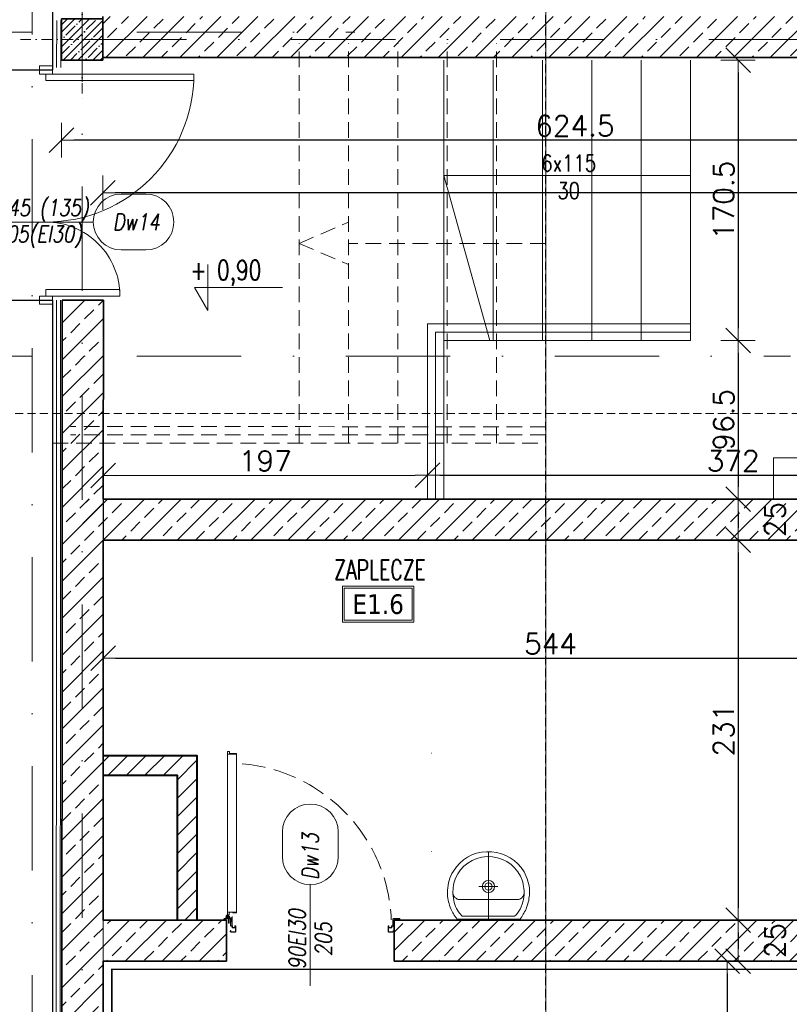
# Model space of a CAD drawing. Header units: millimetres. Extents: x 28291 to 177760, y -399809 to -170937.
# Tile 253 of 256: x 60805 to 61273, y -198664 to -198066. Entities that reach past the tile are written whole.
import ezdxf
from ezdxf.enums import TextEntityAlignment as Align

# ---------------------------------------------------------------- set-up
doc = ezdxf.new("R2010")
doc.units = ezdxf.units.MM
for name, pattern in [('2_3', [1, 0.5, -0.5]), ('CARKOVANA', [7.5, 5, -2.5]), ('CENTER', [0.6, 0.375, -0.075, 0.075, -0.075]), ('DASHDOT', [25.4, 12.7, -6.35, 0, -6.35]), ('DOT', [6.35, 0, -6.35]), ('Hidden Line', [391.222223, 282.222223, -109]), ('HIDDEN2', [4.7625, 3.175, -1.5875])]:
    doc.linetypes.add(name, pattern=pattern)
doc.layers.get('0').update_dxf_attribs({"lineweight": 0})
for name, color, linetype, lineweight in [('!! 0_ Istn-sciany', 3, 'Continuous', 30), ('!! 0_ Istn-widok', 1, 'Continuous', 15), ('!! 0_ Opis', 8, 'Continuous', 13), ('!! 1  WYDZIELENIE PPOŻ', 252, 'Continuous', 0), ('!! 1_drzwi opis', 151, 'Continuous', 9), ('!! 1_Hatch dach', 252, 'Continuous', 5), ('!! 1_hatch projektowane ściany', 4, 'Continuous', 5), ('!! 1_OPIS POM NOWE', 140, 'Continuous', 5), ('!! 1_PROJ Sciany', 2, 'Continuous', 40), ('!! 1_PROJ TERMOIZOL', 132, 'Continuous', 5), ('!! 1_PROJ widok', 5, 'Continuous', 9), ('!! 2_ remont Ocieplenie', 4, 'ZIGZAG', 5), ('!! 2_drzwi opis', 151, 'Continuous', 9), ('!! 2_LEGENDA', 250, 'Continuous', 13), ('!! 2_wypos-sanitarne', 240, 'Continuous', 9), ('!! wymiary osi', 250, 'Continuous', 9), ('0-osie-liniA', 14, 'DASHDOT', 5)]:
    doc.layers.add(name, color=color, linetype=linetype, lineweight=lineweight)
for name, color, linetype, lineweight, true_color in [('!! 1_drzwi linia - do wykonania', 7, 'Continuous', 13, 0x000000), ('!! 1_drzwi-linia - zrealizowane', 7, 'Continuous', 5, 0x7a7a7a), ('!! 1_PROJ SCIANY ZREAL - HATCH', 9, 'Continuous', 0, 0x808080), ('!! 1_PROJ ŚCIANY  - zrealizowane', 9, 'Continuous', 35, 0x808080), ('!! 1_Wyburzenia', 252, 'CARKOVANA', 13, 0x696969)]:
    doc.layers.add(name, color=color, linetype=linetype, lineweight=lineweight, true_color=true_color)
doc.styles.add('50', font='ROMANS.shx', dxfattribs={"width": 0.8, "height": 10})
doc.styles.add('ARCHETYP', font='romans.shx', dxfattribs={"height": 15})
doc.styles.add('ARIAL', font='tahoma.ttf')
doc.styles.add('SIMPLEX', font='simplex.shx', dxfattribs={"width": 0.77})
doc.styles.add('TXT', font='simplex.shx')
doc.linetypes.add('ZIGZAG', pattern='A,0.00254,-5.08,[131,ltypeshp.shx,S=5.08,R=0,X=-5.08,Y=0],-10.16,[131,ltypeshp.shx,S=5.08,R=180,X=5.08,Y=0],-5.08', length=20.32254)
doc.dimstyles.new('DIM50', dxfattribs={"dimscale": 5, "dimtxt": 2.5, "dimasz": 1.5, "dimexe": 0, "dimexo": 0, "dimgap": 0.5, "dimtad": 1, "dimdec": 4, "dimrnd": 0.5, "dimdsep": 46, "dimtxsty": 'TXT', "dimblk1": 'TICK1', "dimblk2": 'TICK1', "dimsah": 1, "dimcen": 0, "dimse1": 1, "dimse2": 1, "dimclrd": 1, "dimclre": 7, "dimclrt": 9, "dimadec": 0, "dimazin": 0, "dimtfac": 1, "dimtdec": 4, "dimtmove": 2, "dimatfit": 3, "dimldrblk": 'TICK1', "dimfxl": 1, "dimtolj": 1, "dimarcsym": 0})

# ---------------------------------------------------------------- blocks, each defined once
blk = doc.blocks.new('słup 25 x 25')
at = {"layer": '!! 1_Hatch dach'}
h = blk.add_hatch(dxfattribs=at)
h.set_pattern_fill('ANSI35', color=256)
h.set_pattern_definition([(45, (-64242.072, 198338.2015), (-4.49012806, 4.49012806), []), (45, (-64237.5816, 198338.2015), (-4.49012806, 4.49012806), [7.9375, -1.5875, 0, -1.5875])])
h.paths.add_polyline_path([(-12.5, 12.5), (12.5, 12.5), (12.5, -12.5), (-12.5, -12.5)])
at = {"layer": '!! 1_PROJ ŚCIANY  - zrealizowane'}
blk.add_lwpolyline([(-12.5, 12.5), (12.5, 12.5), (12.5, -12.5), (-12.5, -12.5)], close=True, dxfattribs=at)
at = {"layer": '0-osie-liniA', "ltscale": 0.5}
for points in [[(0, 37.5), (0, -37.5)], [(-37.5, 0), (37.5, 0)]]:
    blk.add_lwpolyline(points, dxfattribs=at)
blk = doc.blocks.new('BLOK OSI')
at = {"layer": '0-osie-liniA', "ltscale": 5}
for points in [[(51992.21142, -199661.23318), (51992.21142, -193642.4104)], [(52022.71142, -198101.31839), (52022.71142, -199860.81919)], [(48624.30568, -198134.5883), (52188.53244, -198134.5883)], [(52022.71506, -198139.0883), (55016.99854, -198139.0883)], [(48624.30568, -198331.5883), (52453.67948, -198331.5883)]]:
    blk.add_lwpolyline(points, dxfattribs=at)
blk = doc.blocks.new('1_ok-opis')
blk.add_line((0, 111.61), (0, 50))
for points in [[(-17, 128.61), (-17, 143.61)], [(17, 128.61), (17, 143.61)]]:
    blk.add_lwpolyline(points)
for centre, start, end in [((0, 143.61), 0, 180), ((0, 128.61), 180, 0)]:
    blk.add_arc(centre, 17, start, end)
at = {"style": 'ARCHETYP'}
for tag, height, rotation, p in [('NR', 12, 90, (0, 136.9)), ('NR', 12, 270, (0, 136.9)), ('SZEROKOŚĆ', 10, 90, (-8, 78.29)), ('WYSOKOŚĆ', 10, 270, (-8, 78.29)), ('SZEROKOŚĆ', 10, 270, (8, 78.29)), ('WYSOKOŚĆ', 10, 90, (8, 78.29))]:
    blk.add_attdef(tag, text='', height=height, rotation=rotation, dxfattribs=at).set_placement(p, align=Align.MIDDLE)
blk = doc.blocks.new('TICK1')
at = {"color": 2}
blk.add_line((-1, -1), (1, 1), dxfattribs=at)
at = {"color": 0}
for p, q in [((0, -1.4), (0, 1.4)), ((0, 0), (-1, 0))]:
    blk.add_line(p, q, dxfattribs=at)
blk = doc.blocks.new('*D3065')
at = {"layer": '!! wymiary osi', "color": 1, "lineweight": -2, "transparency": 16777216}
blk.add_line((61642.57, -198170.79), (60862.57, -198170.79), dxfattribs=at)
at = {"layer": 'DEFPOINTS', "color": 0, "transparency": 16777216}
for p in [(60855.07, -198090.13), (61650.07, -198090.13), (60855.07, -198170.79)]:
    blk.add_point(p, dxfattribs=at)
at = {"layer": '!! wymiary osi', "color": 1, "lineweight": -2, "transparency": 16777216, "xscale": 7.5, "yscale": 7.5, "zscale": 7.5, "rotation": 180}
blk.add_blockref('TICK1', (60855.07, -198170.79), dxfattribs=at)
at = {"layer": '!! wymiary osi', "color": 1, "lineweight": -2, "transparency": 16777216, "xscale": 7.5, "yscale": 7.5, "zscale": 7.5}
blk.add_blockref('TICK1', (61650.07, -198170.79), dxfattribs=at)
at = {"layer": '!! wymiary osi', "color": 9, "transparency": 16777216, "insert": (61292.99, -198162.04), "char_height": 12.5, "attachment_point": 5, "style": 'TXT'}
blk.add_mtext('\\A1;795', dxfattribs=at)
blk = doc.blocks.new('*D3067')
at = {"layer": '!! wymiary osi', "color": 1, "lineweight": -2, "transparency": 16777216}
blk.add_line((61447.07, -198138.9), (60837.57, -198138.9), dxfattribs=at)
at = {"layer": 'DEFPOINTS', "color": 0, "transparency": 16777216}
for p in [(60830.07, -198090.13), (61454.57, -198090.13), (60830.07, -198138.9)]:
    blk.add_point(p, dxfattribs=at)
at = {"layer": '!! wymiary osi', "color": 1, "lineweight": -2, "transparency": 16777216, "xscale": 7.5, "yscale": 7.5, "zscale": 7.5, "rotation": 180}
blk.add_blockref('TICK1', (60830.07, -198138.9), dxfattribs=at)
at = {"layer": '!! wymiary osi', "color": 1, "lineweight": -2, "transparency": 16777216, "xscale": 7.5, "yscale": 7.5, "zscale": 7.5}
blk.add_blockref('TICK1', (61454.57, -198138.9), dxfattribs=at)
at = {"layer": '!! wymiary osi', "color": 9, "transparency": 16777216, "insert": (61142.32, -198130.15), "char_height": 12.5, "attachment_point": 5, "style": 'TXT'}
blk.add_mtext('\\A1;624.5', dxfattribs=at)
blk = doc.blocks.new('*D3068')
at = {"layer": '!! wymiary osi', "color": 1, "lineweight": -2, "transparency": 16777216}
blk.add_line((61241.56, -198097.63), (61241.56, -198253.13), dxfattribs=at)
at = {"layer": 'DEFPOINTS', "color": 0, "transparency": 16777216}
for p in [(61203.87, -198090.13), (61203.87, -198260.63), (61241.56, -198260.63)]:
    blk.add_point(p, dxfattribs=at)
at = {"layer": '!! wymiary osi', "color": 1, "lineweight": -2, "transparency": 16777216, "xscale": 7.5, "yscale": 7.5, "zscale": 7.5}
for p, rotation in [((61241.56, -198090.13), 90), ((61241.56, -198260.63), 270)]:
    blk.add_blockref('TICK1', p, dxfattribs=dict(at, rotation=rotation))
at = {"layer": '!! wymiary osi', "color": 9, "transparency": 16777216, "insert": (61232.81, -198175.38), "char_height": 12.5, "attachment_point": 5, "rotation": 90, "style": 'TXT'}
blk.add_mtext('\\A1;170.5', dxfattribs=at)
blk = doc.blocks.new('*D3069')
at = {"layer": '!! wymiary osi', "color": 1, "lineweight": -2, "transparency": 16777216}
blk.add_line((61241.56, -198268.13), (61241.56, -198349.63), dxfattribs=at)
at = {"layer": 'DEFPOINTS', "color": 0, "transparency": 16777216}
for p in [(61203.87, -198260.63), (61203.87, -198357.13), (61241.56, -198357.13)]:
    blk.add_point(p, dxfattribs=at)
at = {"layer": '!! wymiary osi', "color": 1, "lineweight": -2, "transparency": 16777216, "xscale": 7.5, "yscale": 7.5, "zscale": 7.5}
for p, rotation in [((61241.56, -198260.63), 90), ((61241.56, -198357.13), 270)]:
    blk.add_blockref('TICK1', p, dxfattribs=dict(at, rotation=rotation))
at = {"layer": '!! wymiary osi', "color": 9, "transparency": 16777216, "insert": (61232.81, -198308.88), "char_height": 12.5, "attachment_point": 5, "rotation": 90, "style": 'TXT'}
blk.add_mtext('\\A1;96.5', dxfattribs=at)
blk = doc.blocks.new('*D3070')
at = {"layer": '!! wymiary osi', "color": 1, "lineweight": -2, "transparency": 16777216}
blk.add_line((61241.56, -198364.63), (61241.56, -198374.63), dxfattribs=at)
at = {"layer": 'DEFPOINTS', "color": 0, "transparency": 16777216}
for p in [(61203.87, -198357.13), (61241.56, -198382.13), (61241.56, -198382.13)]:
    blk.add_point(p, dxfattribs=at)
at = {"layer": '!! wymiary osi', "color": 1, "lineweight": -2, "transparency": 16777216, "xscale": 7.5, "yscale": 7.5, "zscale": 7.5}
for p, rotation in [((61241.56, -198357.13), 90), ((61241.56, -198382.13), 270)]:
    blk.add_blockref('TICK1', p, dxfattribs=dict(at, rotation=rotation))
at = {"layer": '!! wymiary osi', "color": 9, "transparency": 16777216, "insert": (61264.06, -198369.63), "char_height": 12.5, "attachment_point": 5, "rotation": 90, "style": 'TXT'}
blk.add_mtext('\\A1;25', dxfattribs=at)
blk = doc.blocks.new('*D3071')
at = {"layer": '!! wymiary osi', "color": 1, "lineweight": -2, "transparency": 16777216}
blk.add_line((61241.56, -198389.63), (61241.56, -198605.63), dxfattribs=at)
at = {"layer": 'DEFPOINTS', "color": 0, "transparency": 16777216}
for p in [(61241.56, -198382.13), (61241.56, -198613.13), (61241.56, -198613.13)]:
    blk.add_point(p, dxfattribs=at)
at = {"layer": '!! wymiary osi', "color": 1, "lineweight": -2, "transparency": 16777216, "xscale": 7.5, "yscale": 7.5, "zscale": 7.5}
for p, rotation in [((61241.56, -198382.13), 90), ((61241.56, -198613.13), 270)]:
    blk.add_blockref('TICK1', p, dxfattribs=dict(at, rotation=rotation))
at = {"layer": '!! wymiary osi', "color": 9, "transparency": 16777216, "insert": (61232.81, -198497.63), "char_height": 12.5, "attachment_point": 5, "rotation": 90, "style": 'TXT'}
blk.add_mtext('\\A1;231', dxfattribs=at)
blk = doc.blocks.new('*D3072')
at = {"layer": '!! wymiary osi', "color": 1, "lineweight": -2, "transparency": 16777216}
blk.add_line((61241.56, -198620.63), (61241.56, -198630.63), dxfattribs=at)
at = {"layer": 'DEFPOINTS', "color": 0, "transparency": 16777216}
for p in [(61241.56, -198613.13), (61241.56, -198638.13), (61241.56, -198638.13)]:
    blk.add_point(p, dxfattribs=at)
at = {"layer": '!! wymiary osi', "color": 1, "lineweight": -2, "transparency": 16777216, "xscale": 7.5, "yscale": 7.5, "zscale": 7.5}
for p, rotation in [((61241.56, -198613.13), 90), ((61241.56, -198638.13), 270)]:
    blk.add_blockref('TICK1', p, dxfattribs=dict(at, rotation=rotation))
at = {"layer": '!! wymiary osi', "color": 9, "transparency": 16777216, "insert": (61264.06, -198625.63), "char_height": 12.5, "attachment_point": 5, "rotation": 90, "style": 'TXT'}
blk.add_mtext('\\A1;25', dxfattribs=at)
blk = doc.blocks.new('*D3073')
at = {"layer": '!! wymiary osi', "color": 1, "lineweight": -2, "transparency": 16777216}
blk.add_line((61234.91, -198645.63), (61234.91, -199465.59), dxfattribs=at)
at = {"layer": 'DEFPOINTS', "color": 0, "transparency": 16777216}
for p in [(61241.56, -198638.13), (61234.91, -199473.09), (61322.62, -199473.09)]:
    blk.add_point(p, dxfattribs=at)
at = {"layer": '!! wymiary osi', "color": 1, "lineweight": -2, "transparency": 16777216, "xscale": 7.5, "yscale": 7.5, "zscale": 7.5}
for p, rotation in [((61234.91, -198638.13), 90), ((61234.91, -199473.09), 270)]:
    blk.add_blockref('TICK1', p, dxfattribs=dict(at, rotation=rotation))
at = {"layer": '!! wymiary osi', "color": 9, "transparency": 16777216, "insert": (61226.16, -199055.61), "char_height": 12.5, "attachment_point": 5, "rotation": 90, "style": 'TXT'}
blk.add_mtext('\\A1;835', dxfattribs=at)
blk = doc.blocks.new('*D3074')
at = {"layer": '!! wymiary osi', "color": 1, "lineweight": -2, "transparency": 16777216}
blk.add_line((60862.94, -198453.87), (61392.07, -198453.87), dxfattribs=at)
at = {"layer": 'DEFPOINTS', "color": 0, "transparency": 16777216}
for p in [(60855.44, -198382.13), (61399.57, -198382.13), (61399.57, -198453.87)]:
    blk.add_point(p, dxfattribs=at)
at = {"layer": '!! wymiary osi', "color": 1, "lineweight": -2, "transparency": 16777216, "xscale": 7.5, "yscale": 7.5, "zscale": 7.5, "rotation": 180}
blk.add_blockref('TICK1', (60855.44, -198453.87), dxfattribs=at)
at = {"layer": '!! wymiary osi', "color": 1, "lineweight": -2, "transparency": 16777216, "xscale": 7.5, "yscale": 7.5, "zscale": 7.5}
blk.add_blockref('TICK1', (61399.57, -198453.87), dxfattribs=at)
at = {"layer": '!! wymiary osi', "color": 9, "transparency": 16777216, "insert": (61127.5, -198445.12), "char_height": 12.5, "attachment_point": 5, "style": 'TXT'}
blk.add_mtext('\\A1;544', dxfattribs=at)
blk = doc.blocks.new('zaw-dr-90-p')
at = {"color": 2, "linetype": 'CENTER', "ltscale": 0.2}
for p, q in [((12, 0), (-12, 0)), ((0, 12), (0, -12)), ((24.5, 24), (31, 24)), ((24.5, 19), (31, 19))]:
    blk.add_line(p, q, dxfattribs=at)
at = {"ltscale": 0.2}
for p, q in [((10, 12), (6.5, 12)), ((10, 0), (10, 6.5))]:
    blk.add_line(p, q, dxfattribs=at)
blk.add_lwpolyline([(0, 6.5), (23.5, 6.5, 0.414214), (28, 11), (28, 31), (24.5, 31), (24.5, 11, -0.414214), (23.5, 10), (0, 10, 4.561698), (7.6, 6.5), (4.9, 4.2)], format="xyb", dxfattribs=at)
blk.add_lwpolyline([(-0.2, -0.2), (-2.5, -0.2), (-2.5, 0.2), (-0.2, 0.2), (-0.2, 2.5), (0.2, 2.5), (0.2, 0.2), (2.8, 0.2), (2.8, -0.2), (0.2, -0.2), (0.2, -2.8), (-0.2, -2.8)], close=True)
blk.add_lwpolyline([(10, 10), (10, 39), (6.5, 39), (6.5, 10)], dxfattribs=at)
blk.add_circle((0, 0), 6.5, dxfattribs=at)
blk = doc.blocks.new('drzwi 90- sc 12')
for p, q in [((-13620.32, 20410.16), (-13620.32, 20313.77)), ((-13614.92, 20409.86), (-13620.32, 20409.86)), ((-13616.12, 20410.26), (-13620.22, 20410.26)), ((-13616.12, 20410.26), (-13620, 20410.26)), ((-13618.17, 20410.26), (-13616.22, 20410.26)), ((-13618.17, 20410.26), (-13616.22, 20410.26)), ((-13616.12, 20410.26), (-13616.12, 20411.46)), ((-13616.12, 20411.46), (-13615.02, 20411.46)), ((-13614.92, 20411.36), (-13614.92, 20313.77)), ((-13620.32, 20313.47), (-13620.32, 20317.97)), ((-13614.92, 20313.77), (-13620.32, 20313.77)), ((-13618.22, 20313.37), (-13620.22, 20313.37)), ((-13618.22, 20313.67), (-13618.22, 20313.37)), ((-13618.22, 20313.67), (-13616.42, 20313.67)), ((-13615.92, 20313.17), (-13615.92, 20312.17)), ((-13614.92, 20312.27), (-13614.92, 20317.97)), ((-13715.57, 20308.32), (-13715.57, 20308.56)), ((-13715.57, 20307.69), (-13715.57, 20308.56)), ((-13715.57, 20307.82), (-13715.57, 20308.56)), ((-13715.57, 20307.72), (-13715.37, 20307.72)), ((-13617.77, 20311.12), (-13617.77, 20305.72)), ((-13617.77, 20311.12), (-13617.77, 20305.72)), ((-13616.17, 20309.92), (-13617.37, 20309.92)), ((-13616.17, 20309.92), (-13616.17, 20311.02)), ((-13615.92, 20312.17), (-13615.02, 20312.17)), ((-13715.77, 20301.96), (-13716.27, 20301.96)), ((-13616.77, 20301.96), (-13616.27, 20301.96))]:
    blk.add_line(p, q)
for points in [[(-13665.27, 20284.96), (-13665.27, 20325.83)], [(-13615.57, 20309.64), (-13615.32, 20309.64), (-13615.32, 20309.82), (-13616.32, 20309.82), (-13616.32, 20309.64), (-13615.92, 20309.64)]]:
    blk.add_lwpolyline(points)
at = {"lineweight": 30}
for points in [[(-13716.27, 20308.92), (-13721.27, 20308.92)], [(-13716.27, 20308.92), (-13716.27, 20296.92)], [(-13614.27, 20308.92), (-13609.27, 20308.92)], [(-13614.27, 20308.92), (-13614.27, 20296.92)]]:
    blk.add_lwpolyline(points, dxfattribs=at)
at = {"ltscale": 0.2}
for points in [[(-13715.57, 20307.51), (-13715.57, 20309.48, 0.414214), (-13715.91, 20309.82), (-13719.43, 20309.82, 0.414214), (-13719.77, 20309.48), (-13719.77, 20308.92), (-13719.59, 20308.92), (-13719.59, 20309.48, -0.414214), (-13719.43, 20309.64), (-13716.97, 20309.64)], [(-13716.97, 20309.64), (-13715.91, 20309.64, -0.414214), (-13715.75, 20309.48), (-13715.75, 20307.51)], [(-13715.75, 20307.76), (-13715.75, 20305.58, 0.414214), (-13715.41, 20305.24), (-13714.96, 20305.24, -0.414214), (-13714.8, 20305.08), (-13714.8, 20304.48, 0.414214), (-13714.46, 20304.14), (-13713.28, 20304.14, 0.414214), (-13712.94, 20304.48), (-13712.94, 20305.15, -1), (-13712.75, 20305.15), (-13712.75, 20301.96, -0.414214), (-13712.91, 20301.8), (-13715.43, 20301.8, -0.414214), (-13715.59, 20301.96), (-13715.59, 20302.52), (-13715.77, 20302.52), (-13715.77, 20301.96, 0.414214), (-13715.43, 20301.62), (-13712.91, 20301.62, 0.414214), (-13712.57, 20301.96), (-13712.57, 20305.15, 1), (-13713.12, 20305.15), (-13713.12, 20304.48, -0.414214), (-13713.28, 20304.32), (-13714.46, 20304.32, -0.414214), (-13714.62, 20304.48), (-13714.62, 20305.08, 0.414214), (-13714.96, 20305.42), (-13715.41, 20305.42, -0.414214), (-13715.57, 20305.58), (-13715.57, 20307.64)], [(-13615.92, 20309.64), (-13616.63, 20309.64, 0.414214), (-13616.79, 20309.48), (-13616.79, 20305.58, -0.414214), (-13617.13, 20305.24), (-13617.58, 20305.24, 0.414214), (-13617.74, 20305.08), (-13617.74, 20304.48, -0.414214), (-13618.08, 20304.14), (-13619.26, 20304.14, -0.414214), (-13619.6, 20304.48), (-13619.6, 20305.15, 1), (-13619.79, 20305.15), (-13619.79, 20301.96, 0.414214), (-13619.63, 20301.8), (-13617.11, 20301.8, 0.414214), (-13616.95, 20301.96), (-13616.95, 20302.52), (-13616.77, 20302.52), (-13616.77, 20301.96, -0.414214), (-13617.11, 20301.62), (-13619.63, 20301.62, -0.414214), (-13619.97, 20301.96), (-13619.97, 20305.15, -1), (-13619.42, 20305.15), (-13619.42, 20304.48, 0.414214), (-13619.26, 20304.32), (-13618.08, 20304.32, 0.414214), (-13617.92, 20304.48), (-13617.92, 20305.08, -0.414214), (-13617.58, 20305.42), (-13617.13, 20305.42, 0.414214), (-13616.97, 20305.58), (-13616.97, 20309.48, -0.414214), (-13616.63, 20309.82), (-13613.11, 20309.82, -0.414214), (-13612.77, 20309.48), (-13612.77, 20308.92), (-13612.95, 20308.92), (-13612.95, 20309.48, 0.414214), (-13613.11, 20309.64), (-13615.57, 20309.64)]]:
    blk.add_lwpolyline(points, format="xyb", dxfattribs=at)
blk.add_lwpolyline([(-13616.79, 20308.82), (-13616.97, 20308.82), (-13616.97, 20307.42), (-13616.79, 20307.42)], close=True)
for centre, radius, start, end in [((-13620.22, 20410.16), 0.1, 90, 180), ((-13615.02, 20411.36), 0.1, 0, 90), ((-13620.22, 20313.47), 0.1, 180, 270), ((-13616.42, 20313.17), 0.5, 0, 90), ((-13615.02, 20312.27), 0.1, 270, 0), ((-13616.27, 20311.02), 0.1, 0, 90)]:
    blk.add_arc(centre, radius, start, end)
at = {"linetype": 'Hidden Line', "lineweight": 9, "ltscale": 0.05}
blk.add_arc((-13615.5, 20305.14), 99.12, 94.80054, 177.69442, dxfattribs=at)
at = {"xscale": 0.09999999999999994, "yscale": 0.09999999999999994, "zscale": 0.09999999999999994, "rotation": 180.0000000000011}
blk.add_blockref('zaw-dr-90-p', (-13614.92, 20310.92), dxfattribs=at)
blk = doc.blocks.new('A$C527aaae0')
at = {"lineweight": 5}
for points in [[(0, 0), (0, -0.4111)], [(0.1863, -0.1214), (0.1863, -0.1211)], [(0.1863, -0.1211), (0.1863, -0.1214)], [(-0.0573, -0.1985), (0.0582, -0.1985)]]:
    blk.add_lwpolyline(points, dxfattribs=at)
for points in [[(0.1915, -0.001), (0.1975, -0.0093), (0.203, -0.0173), (0.2082, -0.025), (0.213, -0.0326), (0.2175, -0.0402), (0.2216, -0.0479), (0.2255, -0.0558), (0.2292, -0.0639), (0.2328, -0.0735), (0.2366, -0.0845), (0.2399, -0.0953), (0.2429, -0.1061), (0.2453, -0.1169), (0.2473, -0.1278), (0.2487, -0.1389), (0.2495, -0.1502), (0.2498, -0.1618), (0.2492, -0.1766), (0.2478, -0.1918), (0.2457, -0.2067), (0.2428, -0.2214), (0.239, -0.2358), (0.2344, -0.25), (0.2289, -0.2639), (0.2225, -0.2775), (0.2132, -0.2936), (0.1947, -0.319), (0.174, -0.3415), (0.1513, -0.361), (0.1268, -0.3776), (0.1005, -0.391), (0.0726, -0.4011), (0.0432, -0.4079), (0.0125, -0.4112), (-0.0191, -0.4105), (-0.0495, -0.4063), (-0.0786, -0.3988), (-0.1062, -0.3881), (-0.1321, -0.3743), (-0.1563, -0.3574), (-0.1786, -0.3374), (-0.1988, -0.3143), (-0.2168, -0.2883), (-0.2237, -0.2746), (-0.2299, -0.2608), (-0.2353, -0.2468), (-0.24, -0.2327), (-0.2438, -0.2183), (-0.2467, -0.2037), (-0.2487, -0.1888), (-0.2498, -0.1735), (-0.2497, -0.1595), (-0.249, -0.1479), (-0.2479, -0.1367), (-0.2463, -0.1256), (-0.2444, -0.1148), (-0.242, -0.104), (-0.2392, -0.0932), (-0.2359, -0.0823), (-0.2322, -0.0712), (-0.2282, -0.0623), (-0.2242, -0.0541), (-0.22, -0.0461), (-0.2157, -0.0381), (-0.2113, -0.0303), (-0.2067, -0.0225), (-0.2019, -0.0148), (-0.1969, -0.0071), (-0.1921, -0.001)], [(0.1608, -0.0198), (0.1622, -0.0209), (0.1634, -0.022), (0.1645, -0.023), (0.1654, -0.024), (0.1663, -0.025), (0.1672, -0.0261), (0.1682, -0.0273), (0.1692, -0.0287), (0.1739, -0.0344), (0.1821, -0.0451), (0.1893, -0.0557), (0.1954, -0.0665), (0.2007, -0.0776), (0.2051, -0.0891), (0.2087, -0.1012), (0.2116, -0.114), (0.2138, -0.1277), (0.2152, -0.1416), (0.216, -0.1551), (0.2162, -0.1682), (0.2158, -0.181), (0.2146, -0.1937), (0.2128, -0.2063), (0.2103, -0.2189), (0.2069, -0.2316), (0.2007, -0.2493), (0.1874, -0.2756), (0.1704, -0.3001), (0.1499, -0.3221), (0.1263, -0.3413), (0.1, -0.3573), (0.0711, -0.3696), (0.0402, -0.3777), (0.0074, -0.3812), (-0.0248, -0.3802), (-0.0555, -0.3745), (-0.0846, -0.3645), (-0.1119, -0.3506), (-0.1369, -0.3331), (-0.1592, -0.3122), (-0.1785, -0.2885), (-0.1945, -0.2622), (-0.2053, -0.2373), (-0.2088, -0.2247), (-0.2117, -0.2119), (-0.2139, -0.1991), (-0.2155, -0.1862), (-0.2165, -0.1732), (-0.2167, -0.1601), (-0.2161, -0.147), (-0.2148, -0.1337), (-0.2129, -0.12), (-0.2097, -0.1056), (-0.2052, -0.0909), (-0.1995, -0.0763), (-0.1928, -0.0622), (-0.1851, -0.049), (-0.1767, -0.0372), (-0.1676, -0.0271), (-0.159, -0.0198)]]:
    blk.add_lwpolyline(points, close=True)
blk.add_lwpolyline([(0.2151, -0.1518), (0.2126, -0.1464), (0.21, -0.1415), (0.2071, -0.1372), (0.2038, -0.1333), (0.2, -0.1297), (0.1955, -0.1264), (0.1903, -0.1232), (0.1842, -0.1211), (-0.1851, -0.1211), (-0.1909, -0.1228), (-0.1959, -0.1256), (-0.2003, -0.1289), (-0.2043, -0.1326), (-0.2078, -0.1367), (-0.2109, -0.1413), (-0.2137, -0.1463), (-0.2163, -0.1518), (-0.2163, -0.1521)])
at = {"linetype": 'DOT'}
blk.add_lwpolyline([(-0.3533, -0.4109), (0.3467, -0.4109), (0.3467, -1.0109), (-0.3533, -1.0109)], close=True, dxfattribs=at)
for radius in [0.0371, 0.0219]:
    blk.add_circle((0.0005, -0.1995), radius)
blk = doc.blocks.new('*D3657')
at = {"layer": '!! wymiary osi', "color": 1, "lineweight": -2, "transparency": 16777216}
blk.add_line((60862.94, -198342.69), (61045.07, -198342.68), dxfattribs=at)
at = {"layer": 'DEFPOINTS', "color": 0, "transparency": 16777216}
for p in [(61052.57, -198342.68), (60855.44, -198357.13), (61052.57, -198357.13)]:
    blk.add_point(p, dxfattribs=at)
at = {"layer": '!! wymiary osi', "color": 1, "lineweight": -2, "transparency": 16777216, "xscale": 7.5, "yscale": 7.5, "zscale": 7.5}
for p, rotation in [((60855.44, -198342.69), 180.0012318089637), ((61052.57, -198342.68), 0.001231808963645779)]:
    blk.add_blockref('TICK1', p, dxfattribs=dict(at, rotation=rotation))
at = {"layer": '!! wymiary osi', "color": 9, "transparency": 16777216, "insert": (60954, -198333.94), "char_height": 12.5, "attachment_point": 5, "rotation": 0.00123, "style": 'TXT'}
blk.add_mtext('\\A1;197', dxfattribs=at)
blk = doc.blocks.new('*D3658')
at = {"layer": '!! wymiary osi', "color": 1, "lineweight": -2, "transparency": 16777216}
blk.add_line((61060.07, -198342.68), (61417.07, -198342.68), dxfattribs=at)
at = {"layer": 'DEFPOINTS', "color": 0, "transparency": 16777216}
for p in [(61424.57, -198342.68), (61052.57, -198357.13), (61424.57, -198357.13)]:
    blk.add_point(p, dxfattribs=at)
at = {"layer": '!! wymiary osi', "color": 1, "lineweight": -2, "transparency": 16777216, "xscale": 7.5, "yscale": 7.5, "zscale": 7.5}
for p, rotation in [((61052.57, -198342.68), 180.0012318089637), ((61424.57, -198342.68), 0.001231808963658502)]:
    blk.add_blockref('TICK1', p, dxfattribs=dict(at, rotation=rotation))
at = {"layer": '!! wymiary osi', "color": 9, "transparency": 16777216, "insert": (61238.57, -198333.93), "char_height": 12.5, "attachment_point": 5, "rotation": 0.00123, "style": 'TXT'}
blk.add_mtext('\\A1;372', dxfattribs=at)
blk = doc.blocks.new('oznaczenie przekroi')
at = {"layer": '!! 1_Wyburzenia'}
for points in [[(88364.22, -199785.24), (88364.22, -197902.73)], [(84721.06, -198393.4), (84958.93, -198393.4), (84958.93, -198305.1), (90995.48, -198305.1)]]:
    blk.add_lwpolyline(points, dxfattribs=at)

msp = doc.modelspace()

# ---------------------------------------------------------------- hatches: boundary and pattern name
at = {"layer": '!! 1_hatch projektowane ściany'}
h = msp.add_hatch(dxfattribs=at)
h.set_pattern_fill('ANSI31', color=256, scale=2.5)
h.paths.add_polyline_path([(60900.36228, -198613.13053), (60912.36228, -198613.13053), (60912.36228, -198513.13053), (60855.3952, -198513.11178), (60855.37594, -198525.13053), (60900.36228, -198525.13053)])
at = {"layer": '!! 1_PROJ SCIANY ZREAL - HATCH'}
h = msp.add_hatch(dxfattribs=at)
h.set_pattern_fill('ANSI33', color=256, scale=2.5)
h.paths.add_polyline_path([(61454.56735, -198088.62813), (60855.07099, -198088.62813), (60855.07099, -198063.62813), (61454.56735, -198063.62813)])
h = msp.add_hatch(dxfattribs=at)
h.set_pattern_fill('ANSI33', color=256, scale=2.5)
h.paths.add_polyline_path([(60855.48637, -198236.14239), (60830.48637, -198236.13008), (60830.0792, -199473.12813), (60855.0792, -199473.13228)])
h = msp.add_hatch(dxfattribs=at)
h.set_pattern_fill('ANSI33', color=256, scale=2.5)
h.paths.add_polyline_path([(60842.56735, -198382.12813), (60842.56735, -198357.12813), (61424.56735, -198357.12813), (61424.56735, -198491.25289), (61399.56735, -198491.25289), (61399.56735, -198382.12813)])
h = msp.add_hatch(dxfattribs=at)
h.set_pattern_fill('ANSI33', color=256, scale=2.5)
h.paths.add_polyline_path([(61032.35405, -198613.13464), (61032.35405, -198638.13464), (61424.56735, -198638.13053), (61424.56735, -198593.13053), (61399.56735, -198593.13053), (61399.56735, -198613.13053)])
h.paths.add_polyline_path([(60930.35405, -198638.13464), (60930.35405, -198613.13464), (60842.36228, -198613.13053), (60842.35405, -198638.13053)])

# ---------------------------------------------------------------- linework, layer by layer
at = {"layer": '!! 0_ Istn-sciany'}
for points in [[(60824.56735, -197630.12813), (60824.56735, -198096.12813)], [(60780.56735, -198096.12813), (60824.56735, -198096.12813)], [(60824.56735, -198236.12813), (60824.56735, -199509.12813), (60446.56735, -199509.12813)], [(60780.56735, -198236.12813), (60824.56735, -198236.12813)]]:
    msp.add_lwpolyline(points, dxfattribs=at)
at = {"layer": '!! 0_ Istn-widok'}
msp.add_lwpolyline([(61323.1979, -198332.12813), (61263.1979, -198332.12813), (61263.1979, -198357.12813), (61323.1979, -198357.12813)], close=True, dxfattribs=at)
at = {"layer": '!! 0_ Opis'}
for points in [[(60919.09116, -198214.4303), (60919.09116, -198242.43206)], [(60919.09116, -198242.43206), (60911.00774, -198228.43118)], [(60911.00774, -198228.43118), (60964.44195, -198228.43118)]]:
    msp.add_lwpolyline(points, dxfattribs=at)
at = {"layer": '!! 1  WYDZIELENIE PPOŻ', "color": 20, "linetype": '2_3', "ltscale": 10, "true_color": 0xf65c09, "const_width": 1}
msp.add_lwpolyline([(61680.06966, -198858.12222), (61394.57367, -198858.15779), (61394.57367, -198643.12421), (60860.60069, -198643.12424), (60860.50947, -199468.13431), (61678.41568, -199468.13432), (61680.06965, -199468.34503), (62592.56778, -199468.08791), (62593.21565, -198093.74063), (62280.06965, -198093.74063), (62280.06965, -198398.62886), (62010.51687, -198398.58903), (62010.51687, -198473.62813), (61944.06965, -198473.62813), (61944.06965, -198585.15717), (61680.06966, -198583.65717), (61680.06966, -198858.12241)], dxfattribs=at)
at = {"layer": '!! 1  WYDZIELENIE PPOŻ'}
msp.add_lwpolyline([(60900.36228, -198613.13053), (60912.36228, -198613.13053), (60912.36228, -198513.13053), (60855.3952, -198513.11178), (60855.37594, -198525.13053), (60900.36228, -198525.13053)], close=True, dxfattribs=at)
at = {"layer": '!! 1_drzwi linia - do wykonania'}
for points in [[(60824.56735, -198098.62813), (60824.56735, -198093.62813), (60816.56735, -198093.62813), (60816.56735, -198098.62813)], [(60910.56735, -198102.62813), (60820.56735, -198102.62813), (60820.56735, -198098.62813), (60910.56735, -198098.62813)], [(60824.56735, -198233.62813), (60824.56735, -198238.62813), (60816.56735, -198238.62813), (60816.56735, -198233.62813)], [(60865.56735, -198229.62813), (60820.56735, -198229.62813), (60820.56735, -198233.62813), (60865.56735, -198233.62813)]]:
    msp.add_lwpolyline(points, close=True, dxfattribs=at)
for centre, radius, start, end in [((60820.56735, -198098.62813), 90, 269.99999996, 359.99999996), ((60820.56735, -198233.62813), 45, 359.99999979, 89.99999995)]:
    msp.add_arc(centre, radius, start, end, dxfattribs=at)
at = {"layer": '!! 1_drzwi-linia - zrealizowane'}
msp.add_lwpolyline([(60845.56735, -198188.62813), (60795.56735, -198188.62813)], dxfattribs=at)
at = {"layer": '!! 1_OPIS POM NOWE'}
for points in [[(61000.8664, -198431.88827), (61044.3864, -198431.88827), (61044.3864, -198410.12827), (61000.8664, -198410.12827)], [(61001.9544, -198430.80027), (61043.2984, -198430.80027), (61043.2984, -198411.21627), (61001.9544, -198411.21627)]]:
    msp.add_lwpolyline(points, close=True, dxfattribs=at)
at = {"layer": '!! 1_PROJ Sciany'}
for points in [[(60855.37594, -198513.13053), (60912.36228, -198513.13053), (60912.36228, -198613.13053)], [(60855.37594, -198525.13053), (60900.36228, -198525.13053), (60900.36228, -198613.13053)]]:
    msp.add_lwpolyline(points, dxfattribs=at)
at = {"layer": '!! 1_PROJ SCIANY ZREAL - HATCH'}
for points in [[(60855.48637, -198236.14239), (60830.48637, -198236.13008), (60830.0792, -199473.12813), (60855.0792, -199473.13228)], [(60855.44243, -198382.13237), (60855.44243, -198357.13237), (61424.56735, -198357.12813), (61424.56735, -198491.25289), (61399.56735, -198491.25289), (61399.56735, -198382.12813)], [(61032.35405, -198638.13876), (61399.56735, -198638.13053), (61424.56735, -198638.13053), (61424.56735, -198593.13053), (61399.56735, -198593.13053), (61399.56735, -198613.13053), (61032.35405, -198613.13053)]]:
    msp.add_lwpolyline(points, close=True, dxfattribs=at)
at = {"layer": '!! 1_PROJ TERMOIZOL', "linetype": 'ZIGZAG', "ltscale": 0.75}
msp.add_lwpolyline([(60826.98637, -198236.12975), (60826.56583, -199513.73054)], dxfattribs=at)
at = {"layer": '!! 1_PROJ widok'}
msp.add_line((61212.56735, -198260.62813), (61212.56735, -198090.12813), dxfattribs=at)
for points in [[(61062.56735, -198260.62813), (61062.56735, -198090.12813)], [(61092.56735, -198260.62813), (61092.56735, -198090.12813)], [(61122.56735, -198260.62813), (61122.56735, -198090.12813)], [(61152.56735, -198260.62813), (61152.56735, -198090.12813)], [(61182.56735, -198260.62813), (61182.56735, -198090.12813)], [(61212.56735, -198160.37813), (61062.56735, -198160.37813), (61090.56735, -198260.62813)], [(61052.56735, -198250.62813), (61052.56735, -198357.1309)], [(61212.56735, -198250.62813), (61052.56735, -198250.62813)], [(61212.56735, -198255.62813), (61057.56735, -198255.62813)], [(61057.56735, -198255.62813), (61057.56735, -198357.13086)], [(61212.56735, -198260.62813), (61062.56735, -198260.62813)], [(61062.56735, -198260.62813), (61062.56735, -198357.13083)]]:
    msp.add_lwpolyline(points, dxfattribs=at)
at = {"layer": '!! 1_PROJ ŚCIANY  - zrealizowane'}
for points in [[(60855.07099, -198088.62855), (60855.07099, -198063.62813)], [(61454.56735, -198088.62855), (60855.07099, -198088.62855)], [(60830.48637, -198236.13008), (60830.0709, -199498.34603)], [(60855.48637, -198236.13831), (60830.48637, -198236.13008)], [(60855.48637, -198236.13831), (60855.44655, -198357.12813)], [(60855.44655, -198357.12813), (61424.56735, -198357.12813)], [(60855.43832, -198382.12813), (60855.36228, -198613.13053)], [(60855.43832, -198382.12813), (61399.56735, -198382.12813)], [(60855.36228, -198613.13053), (60930.35413, -198613.13882)], [(60930.35405, -198638.13876), (60930.35405, -198613.13053)], [(61032.35405, -198638.13876), (61032.35405, -198613.13053)], [(61032.35413, -198613.13882), (61399.56735, -198613.13053)], [(60855.35405, -198638.13053), (60855.0792, -199473.128), (61073.31554, -199473.128)], [(60855.35405, -198638.13053), (60930.35413, -198638.13882)], [(61032.35413, -198638.13882), (61424.56735, -198638.13053)]]:
    msp.add_lwpolyline(points, dxfattribs=at)
at = {"layer": '!! 1_Wyburzenia', "linetype": 'HIDDEN2', "ltscale": 3}
for points in [[(60974.56735, -198323.12813), (60974.56735, -198080.12813)], [(61004.56735, -198323.12813), (61004.56735, -198080.12813)], [(61034.56735, -198323.12813), (61034.56735, -198080.12813)], [(61064.56735, -198323.12813), (61064.56735, -198080.12813)], [(61094.56735, -198323.12813), (61094.56735, -198080.12813)], [(61124.56735, -198323.12813), (61124.56735, -198080.12813)], [(60974.56735, -198201.62813), (61004.56735, -198188.74422)], [(60974.56735, -198201.62813), (61004.56735, -198214.51205)], [(61124.56735, -198201.62813), (61004.56735, -198201.62813)], [(61124.57064, -198313.12813), (60835.4841, -198313.03297)], [(61124.569, -198318.12813), (60835.48246, -198318.03297)], [(60824.56735, -198323.12813), (61124.56735, -198323.12813)]]:
    msp.add_lwpolyline(points, dxfattribs=at)
at = {"layer": '!! 2_ remont Ocieplenie', "linetype": 'ZIGZAG', "ltscale": 0.4}
msp.add_lwpolyline([(60827.06492, -198066.01313), (60827.0555, -198094.62895)], dxfattribs=at)
at = {"layer": '!! 2_ remont Ocieplenie', "linetype": 'ByBlock', "ltscale": 0.4}
for points in [[(60829.56492, -198066.01313), (60829.5555, -198094.62977)], [(60829.48637, -198236.12975), (60829.0657, -199514.12813)]]:
    msp.add_lwpolyline(points, dxfattribs=at)
at = {"layer": '!! 2_LEGENDA'}
msp.add_xline((61124.56735, -194928.12813), (0, -1), dxfattribs=at)
at = {"layer": '!! wymiary osi'}
msp.add_lwpolyline([(60855.35405, -198638.13053), (60855.36228, -198613.13053)], dxfattribs=at)

# ---------------------------------------------------------------- block references
at = {"layer": '!! 1_drzwi linia - do wykonania', "xscale": -1}
msp.add_blockref('drzwi 90- sc 12', (47316.08443, -218922.06316), dxfattribs=at)
at = {"layer": '!! 1_drzwi opis'}
ref = msp.add_blockref('1_ok-opis', (60981.35409, -198703.1931), dxfattribs=dict(at, xscale=-1, rotation=359.9999963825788))
ref.add_attrib('WYSOKOŚĆ', '90EI30', dxfattribs={"layer": '0', "height": 10, "rotation": 89.99999638, "style": '50', "oblique": 10, "width": 0.8}).set_placement((60973.35409, -198624.90225), align=Align.MIDDLE)
ref.add_attrib('SZEROKOŚĆ', '205', dxfattribs={"layer": '0', "height": 10, "rotation": 89.99999638, "style": '50', "oblique": 10, "width": 0.8}).set_placement((60989.35409, -198624.90225), align=Align.MIDDLE)
ref.add_attrib('NR', 'Dw13', dxfattribs={"layer": '0', "height": 10, "rotation": 89.99999638, "style": '50', "oblique": 10, "width": 0.8}).set_placement((60981.3541, -198574.58186), align=Align.MIDDLE)
at = {"layer": '!! 1_drzwi-linia - zrealizowane'}
msp.add_blockref('BLOK OSI', (8819.85593, 61.46017), dxfattribs=at)
at = {"layer": '!! 1_hatch projektowane ściany'}
msp.add_blockref('słup 25 x 25', (60842.57099, -198077.62813), dxfattribs=at)
at = {"layer": '!! 1_Wyburzenia'}
msp.add_blockref('oznaczenie przekroi', (-27239.68678, 0), dxfattribs=at)
at = {"layer": '!! 2_drzwi opis'}
ref = msp.add_blockref('1_ok-opis', (60737.75809, -198188.62813), dxfattribs=dict(at, xscale=-1, rotation=269.9999963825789))
ref.add_attrib('WYSOKOŚĆ', '90+45 (135)', dxfattribs={"layer": '0', "height": 10, "rotation": 359.99999638, "style": '50', "oblique": 10, "width": 0.8}).set_placement((60810.6522, -198180.62813), align=Align.MIDDLE)
ref.add_attrib('SZEROKOŚĆ', '205(EI30)', dxfattribs={"layer": '0', "height": 10, "rotation": 359.99999638, "style": '50', "oblique": 10, "width": 0.8}).set_placement((60816.04894, -198196.62813), align=Align.MIDDLE)
ref.add_attrib('NR', 'Dw14', dxfattribs={"layer": '0', "height": 10, "rotation": 359.99999638, "style": '50', "oblique": 10, "width": 0.8}).set_placement((60875.46551, -198188.62813), align=Align.MIDDLE)
at = {"layer": '!! 2_wypos-sanitarne', "xscale": 100, "yscale": 100, "zscale": 100, "rotation": 180}
msp.add_blockref('A$C527aaae0', (61089.75933, -198612.68362), dxfattribs=at)

# ---------------------------------------------------------------- texts
at = {"layer": '!! 0_ Opis', "style": 'SIMPLEX', "width": 0.75}
msp.add_text('+ 0,90', height=12, dxfattribs=at).set_placement((60908.40371, -198223.85306))
at = {"layer": '!! 1  WYDZIELENIE PPOŻ', "insert": (61056.70762, -198147.82881), "char_height": 10, "attachment_point": 1, "style": '50'}
msp.add_mtext_dynamic_manual_height_columns('\\pxqc;6x115\\P30', width=163.7200261, gutter_width=50, heights=[0], dxfattribs=at)
at = {"layer": '!! 1_OPIS POM NOWE', "style": 'TXT', "width": 0.7}
msp.add_text('ZAPLECZE', height=12, dxfattribs=at).set_placement((61023.74153, -198406.08196), align=Align.CENTER)
at = {"layer": '!! 1_OPIS POM NOWE', "style": 'ARIAL'}
msp.add_attdef('E1.6', text='', height=11.968, dxfattribs=at).set_placement((61022.6264, -198421.00827), align=Align.MIDDLE_CENTER)

# ---------------------------------------------------------------- dimensions: what is measured, and where the dimension line sits
at = {"layer": '!! wymiary osi'}
for base, p1, p2, angle, picture, middle in [((61241.56259, -198260.62813), (61203.8682, -198090.12813), (61203.8682, -198260.62813), 90, '*D3068', (61232.81259, -198175.37813)), ((61241.56259, -198357.12813), (61203.8682, -198260.62813), (61203.8682, -198357.12813), 90, '*D3069', (61232.81259, -198308.87813)), ((61424.56704, -198342.67507), (61052.56735, -198357.12813), (61424.56735, -198357.12813), 180.00123181, '*D3658', (61238.56685, -198333.92907)), ((61241.56259, -198382.12813), (61203.8682, -198357.12813), (61241.56259, -198382.12813), 90, '*D3070', (61264.06259, -198369.62813)), ((61241.56259, -198613.13053), (61241.56259, -198382.12813), (61241.56259, -198613.13053), 90, '*D3071', (61232.81259, -198497.62933)), ((61241.56259, -198638.13053), (61241.56259, -198613.13053), (61241.56259, -198638.13053), 90, '*D3072', (61264.06259, -198625.63053)), ((61234.90845, -199473.08556), (61241.56259, -198638.13053), (61322.61639, -199473.08556), 90, '*D3073', (61226.15845, -199055.60805))]:
    dim = msp.add_linear_dim(base=base, p1=p1, p2=p2, angle=angle, dimstyle='DIM50', dxfattribs=at)
    dim.commit()
    dim.dimension.update_dxf_attribs({"geometry": picture, "text_midpoint": middle})
for base, p1, p2, picture, middle in [((60830.07099, -198138.90063), (61454.56735, -198090.12855), (60830.07099, -198090.12813), '*D3067', (61142.31917, -198130.15063)), ((61399.56735, -198453.87159), (60855.43832, -198382.12813), (61399.56735, -198382.12813), '*D3074', (61127.50283, -198445.12159))]:
    dim = msp.add_linear_dim(base=base, p1=p1, p2=p2, dimstyle='DIM50', dxfattribs=at)
    dim.commit()
    dim.dimension.update_dxf_attribs({"geometry": picture, "text_midpoint": middle})
dim = msp.add_linear_dim(base=(60855.07099, -198170.78982), p1=(61650.06965, -198090.12813), p2=(60855.07099, -198090.12855), dimstyle='DIM50', dxfattribs=at)
dim.commit()
dim.dimension.update_dxf_attribs({"geometry": '*D3065', "text_midpoint": (61292.9873, -198162.03982), "dimtype": 160})
dim = msp.add_aligned_dim(p1=(60855.44243, -198357.13237), p2=(61052.56735, -198357.12813), distance=14.44506, dimstyle='DIM50', dxfattribs=at)
dim.commit()
dim.dimension.update_dxf_attribs({"geometry": '*D3657', "text_midpoint": (60954.00439, -198333.93519)})

doc.saveas('drawing.dxf')
